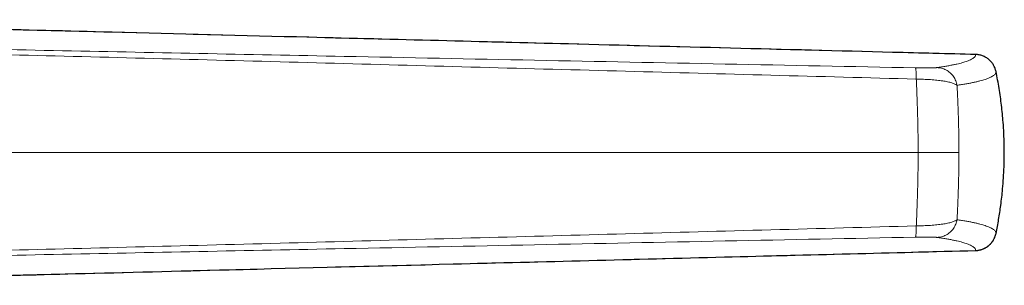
# Model space of a CAD drawing. Header units: millimetres. Extents: x 8 to 882, y 12 to 770.
# Tile 60 of 61: x 690 to 727, y 580 to 590. Entities that reach past the tile are written whole.
import ezdxf

# ---------------------------------------------------------------- set-up
doc = ezdxf.new("R2010")
doc.units = ezdxf.units.MM

msp = doc.modelspace()

# ---------------------------------------------------------------- linework, layer by layer
at = {"color": 252, "linetype": 'Continuous', "lineweight": 0}
for p, q in [((725.894, 588.493), (725.893, 588.493)), ((674.577, 584.818), (723.742, 584.818)), ((725.269, 584.818), (723.742, 584.818))]:
    msp.add_line(p, q, dxfattribs=at)
for points, knots in [([(725.893, 588.493), (720.21, 588.64), (711.686, 588.86), (700.321, 589.152), (691.844, 589.37), (684.813, 589.55), (679.225, 589.694), (676.431, 589.764), (675.034, 589.799), (675.034, 589.799)], [0, 0, 0, 0, 0.335231, 0.502846, 0.670462, 0.83523, 0.917614, 0.999999, 1, 1, 1, 1]), ([(675.016, 588.97), (676.832, 588.934), (680.464, 588.862), (685.911, 588.751), (691.358, 588.641), (696.805, 588.532), (702.812, 588.411), (709.381, 588.279), (716.512, 588.136), (721.267, 588.04), (723.644, 587.992)], [0, 0, 0, 0, 0.112003, 0.2240016, 0.3359967, 0.4479932, 0.5599908, 0.7066586, 0.8533292, 1, 1, 1, 1]), ([(723.674, 587.571), (721.859, 587.619), (718.228, 587.717), (712.782, 587.865), (707.335, 588.014), (701.888, 588.164), (696.473, 588.309), (691.09, 588.448), (685.738, 588.58), (680.386, 588.708), (676.819, 588.789), (675.035, 588.829)], [0, 0, 0, 0, 0.111991, 0.223983, 0.335977, 0.447978, 0.559986, 0.669996, 0.780004, 0.890006, 1, 1, 1, 1]), ([(724.447, 588.001), (724.505, 588.01), (724.62, 588.027), (724.781, 588.053), (724.931, 588.08), (725.07, 588.106), (725.195, 588.133), (725.307, 588.16), (725.407, 588.187), (725.498, 588.214), (725.584, 588.244), (725.666, 588.277), (725.739, 588.312), (725.799, 588.347), (725.845, 588.383), (725.877, 588.42), (725.895, 588.456), (725.893, 588.481), (725.893, 588.493)], [0, 0, 0, 0, 0.057372, 0.1145982, 0.1717097, 0.2287397, 0.2857252, 0.3416902, 0.3976679, 0.4536669, 0.5096942, 0.579598, 0.6495487, 0.7195397, 0.7895651, 0.8596279, 0.929752, 1, 1, 1, 1]), ([(723.644, 587.992), (723.676, 587.991), (723.74, 587.99), (723.834, 587.989), (723.925, 587.988), (724.012, 587.988), (724.093, 587.988), (724.167, 587.989), (724.234, 587.99), (724.293, 587.991), (724.345, 587.993), (724.388, 587.996), (724.423, 587.998), (724.439, 588), (724.447, 588.001)], [0, 0, 0, 0, 0.080836, 0.161276, 0.242242, 0.323763, 0.405514, 0.487771, 0.570788, 0.654788, 0.739816, 0.825801, 0.912595, 1, 1, 1, 1]), ([(723.644, 587.992), (723.646, 587.99), (723.649, 587.985), (723.655, 587.961), (723.66, 587.924), (723.664, 587.874), (723.668, 587.811), (723.671, 587.739), (723.673, 587.659), (723.674, 587.6), (723.674, 587.571)], [0, 0, 0, 0, 0.121274, 0.245686, 0.372283, 0.5, 0.627717, 0.754314, 0.878726, 1, 1, 1, 1]), ([(724.447, 588.001), (724.475, 588), (724.532, 587.996), (724.618, 587.979), (724.703, 587.951), (724.787, 587.913), (724.866, 587.865), (724.941, 587.807), (725.008, 587.74), (725.066, 587.667), (725.115, 587.588), (725.154, 587.505), (725.183, 587.421), (725.195, 587.364), (725.201, 587.336)], [0, 0, 0, 0, 0.078347, 0.159284, 0.242418, 0.327281, 0.413336, 0.5, 0.586664, 0.672719, 0.757582, 0.840716, 0.921653, 1, 1, 1, 1]), ([(726.659, 587.854), (726.659, 587.841), (726.66, 587.815), (726.642, 587.776), (726.609, 587.738), (726.562, 587.7), (726.502, 587.662), (726.427, 587.625), (726.344, 587.591), (726.256, 587.559), (726.163, 587.53), (726.059, 587.501), (725.944, 587.473), (725.817, 587.444), (725.679, 587.417), (725.53, 587.39), (725.371, 587.363), (725.257, 587.345), (725.201, 587.336)], [0, 0, 0, 0, 0.0703648, 0.1406441, 0.2108425, 0.2809749, 0.3510573, 0.4211062, 0.4911379, 0.5480325, 0.6049329, 0.6618475, 0.7187859, 0.7757594, 0.831757, 0.8877973, 0.9438794, 1, 1, 1, 1]), ([(723.742, 584.818), (723.742, 584.818), (723.742, 584.909), (723.742, 585.09), (723.74, 585.362), (723.736, 585.634), (723.731, 585.906), (723.725, 586.177), (723.717, 586.454), (723.708, 586.736), (723.697, 587.02), (723.686, 587.3), (723.678, 587.48), (723.674, 587.571)], [0, 0, 0, 0, 0.000021, 0.094813, 0.189669, 0.284469, 0.381352, 0.478292, 0.575181, 0.681319, 0.787591, 0.893862, 1, 1, 1, 1]), ([(725.201, 587.336), (725.189, 587.345), (725.166, 587.362), (725.12, 587.386), (725.066, 587.409), (725.002, 587.431), (724.93, 587.451), (724.849, 587.47), (724.76, 587.487), (724.663, 587.503), (724.558, 587.517), (724.447, 587.53), (724.329, 587.541), (724.205, 587.55), (724.077, 587.558), (723.945, 587.564), (723.811, 587.568), (723.72, 587.57), (723.674, 587.571)], [0, 0, 0, 0, 0.061346, 0.123048, 0.185018, 0.247171, 0.309432, 0.371749, 0.434095, 0.496481, 0.558973, 0.621628, 0.684494, 0.747643, 0.810751, 0.873635, 0.93661, 1, 1, 1, 1]), ([(725.201, 587.336), (725.203, 587.288), (725.208, 587.192), (725.216, 587.027), (725.225, 586.842), (725.233, 586.636), (725.241, 586.443), (725.247, 586.265), (725.252, 586.105), (725.256, 585.946), (725.26, 585.789), (725.263, 585.63), (725.265, 585.47), (725.267, 585.309), (725.268, 585.146), (725.269, 584.982), (725.269, 584.873), (725.269, 584.818)], [0, 0, 0, 0, 0.062795, 0.12559, 0.210213, 0.294876, 0.379502, 0.443653, 0.507805, 0.568648, 0.629637, 0.690627, 0.752133, 0.813638, 0.875694, 0.937749, 1, 1, 1, 1]), ([(723.742, 584.818), (723.742, 584.818), (723.742, 584.727), (723.742, 584.545), (723.74, 584.274), (723.736, 584.002), (723.731, 583.73), (723.725, 583.458), (723.717, 583.181), (723.708, 582.9), (723.697, 582.615), (723.686, 582.336), (723.678, 582.155), (723.674, 582.065)], [0, 0, 0, 0, 0.000021, 0.094813, 0.189669, 0.284469, 0.381352, 0.478292, 0.575181, 0.681319, 0.787591, 0.893862, 1, 1, 1, 1]), ([(725.201, 582.299), (725.203, 582.347), (725.208, 582.444), (725.216, 582.608), (725.225, 582.793), (725.233, 583), (725.241, 583.193), (725.247, 583.371), (725.252, 583.531), (725.256, 583.689), (725.26, 583.846), (725.263, 584.005), (725.265, 584.165), (725.267, 584.327), (725.268, 584.49), (725.269, 584.653), (725.269, 584.763), (725.269, 584.818)], [0, 0, 0, 0, 0.062795, 0.1255905, 0.210213, 0.2948764, 0.3795021, 0.4436534, 0.5078046, 0.5686475, 0.6296374, 0.690627, 0.7521329, 0.8136383, 0.8756941, 0.9377491, 1, 1, 1, 1]), ([(725.201, 582.299), (725.189, 582.291), (725.166, 582.273), (725.12, 582.249), (725.066, 582.226), (725.002, 582.205), (724.93, 582.184), (724.849, 582.165), (724.76, 582.148), (724.663, 582.132), (724.558, 582.118), (724.447, 582.105), (724.329, 582.094), (724.205, 582.085), (724.077, 582.077), (723.945, 582.071), (723.811, 582.067), (723.72, 582.066), (723.674, 582.065)], [0, 0, 0, 0, 0.061346, 0.123048, 0.185018, 0.247171, 0.309432, 0.371749, 0.434095, 0.496481, 0.558973, 0.621628, 0.684494, 0.747643, 0.810751, 0.873635, 0.93661, 1, 1, 1, 1]), ([(724.447, 581.634), (724.475, 581.636), (724.532, 581.639), (724.618, 581.657), (724.703, 581.684), (724.787, 581.722), (724.866, 581.771), (724.941, 581.829), (725.008, 581.895), (725.066, 581.969), (725.115, 582.048), (725.154, 582.13), (725.183, 582.214), (725.195, 582.271), (725.201, 582.299)], [0, 0, 0, 0, 0.078347, 0.159284, 0.242418, 0.327281, 0.413336, 0.5, 0.586664, 0.672719, 0.757582, 0.840716, 0.921653, 1, 1, 1, 1]), ([(726.659, 581.782), (726.659, 581.795), (726.66, 581.821), (726.642, 581.86), (726.609, 581.898), (726.562, 581.936), (726.502, 581.973), (726.427, 582.01), (726.344, 582.044), (726.256, 582.076), (726.163, 582.105), (726.059, 582.134), (725.944, 582.163), (725.817, 582.191), (725.679, 582.219), (725.53, 582.246), (725.371, 582.273), (725.257, 582.29), (725.201, 582.299)], [0, 0, 0, 0, 0.0703648, 0.1406441, 0.2108425, 0.2809749, 0.3510573, 0.4211062, 0.4911379, 0.5480325, 0.6049329, 0.6618475, 0.7187859, 0.7757594, 0.831757, 0.8877973, 0.9438794, 1, 1, 1, 1]), ([(723.674, 582.065), (721.859, 582.016), (718.228, 581.918), (712.782, 581.77), (707.335, 581.621), (701.888, 581.472), (696.473, 581.326), (691.09, 581.188), (685.738, 581.056), (680.386, 580.927), (676.819, 580.847), (675.035, 580.806)], [0, 0, 0, 0, 0.1119912, 0.2239828, 0.3359774, 0.4479783, 0.5599865, 0.6699961, 0.7800044, 0.8900056, 1, 1, 1, 1]), ([(723.644, 581.643), (723.646, 581.646), (723.649, 581.651), (723.655, 581.675), (723.66, 581.712), (723.664, 581.762), (723.668, 581.824), (723.671, 581.897), (723.673, 581.977), (723.674, 582.036), (723.674, 582.065)], [0, 0, 0, 0, 0.1212738, 0.2456862, 0.3722826, 0.5, 0.6277174, 0.7543138, 0.8787262, 1, 1, 1, 1]), ([(675.016, 580.665), (676.832, 580.701), (680.464, 580.773), (685.911, 580.885), (691.358, 580.994), (696.805, 581.104), (702.812, 581.224), (709.381, 581.356), (716.512, 581.5), (721.267, 581.595), (723.644, 581.643)], [0, 0, 0, 0, 0.112003, 0.224002, 0.335997, 0.447993, 0.559991, 0.706659, 0.853329, 1, 1, 1, 1]), ([(723.644, 581.643), (723.676, 581.644), (723.74, 581.645), (723.834, 581.646), (723.925, 581.647), (724.012, 581.648), (724.093, 581.647), (724.167, 581.647), (724.234, 581.646), (724.293, 581.644), (724.345, 581.642), (724.388, 581.64), (724.423, 581.637), (724.439, 581.635), (724.447, 581.634)], [0, 0, 0, 0, 0.080836, 0.161276, 0.242242, 0.323763, 0.405514, 0.487771, 0.570788, 0.654788, 0.739816, 0.825801, 0.912595, 1, 1, 1, 1]), ([(724.447, 581.634), (724.505, 581.626), (724.62, 581.608), (724.781, 581.582), (724.931, 581.556), (725.07, 581.529), (725.195, 581.503), (725.307, 581.476), (725.407, 581.449), (725.498, 581.421), (725.584, 581.391), (725.666, 581.359), (725.739, 581.324), (725.799, 581.288), (725.845, 581.252), (725.877, 581.216), (725.895, 581.179), (725.893, 581.155), (725.893, 581.142)], [0, 0, 0, 0, 0.057372, 0.114598, 0.17171, 0.22874, 0.285725, 0.34169, 0.397668, 0.453667, 0.509694, 0.579598, 0.649549, 0.71954, 0.789565, 0.859628, 0.929752, 1, 1, 1, 1]), ([(675.034, 579.837), (675.034, 579.837), (676.431, 579.871), (679.225, 579.942), (684.813, 580.085), (691.844, 580.266), (700.321, 580.483), (711.686, 580.776), (720.21, 580.996), (725.893, 581.142)], [0, 0, 0, 0, 0.0000012, 0.0823853, 0.1647694, 0.3295382, 0.4971536, 0.6647691, 1, 1, 1, 1])]:
    msp.add_open_spline(points, degree=3, knots=knots, dxfattribs=at)
at = {"color": 7, "linetype": 'Continuous', "lineweight": 30}
for points, knots in [([(725.894, 588.493), (724.859, 588.52), (719.778, 588.651), (711.453, 588.866), (701.71, 589.117), (694.356, 589.306), (688.767, 589.449), (684.337, 589.563), (680.631, 589.658), (677.62, 589.734), (675.876, 589.778), (675.062, 589.798), (675.035, 589.799)], [0, 0, 0, 0, 0.0610751, 0.2997186, 0.4911206, 0.6358321, 0.7334804, 0.8208232, 0.8971363, 0.9520394, 0.998397, 1, 1, 1, 1]), ([(726.659, 587.854), (726.659, 587.854), (726.654, 587.875), (726.644, 587.916), (726.623, 587.978), (726.597, 588.038), (726.566, 588.097), (726.53, 588.153), (726.489, 588.207), (726.443, 588.257), (726.392, 588.304), (726.339, 588.345), (726.282, 588.382), (726.222, 588.415), (726.159, 588.442), (726.095, 588.463), (726.029, 588.479), (725.962, 588.49), (725.916, 588.493), (725.893, 588.493), (725.893, 588.493)], [0, 0, 0, 0, 0.000056, 0.059788, 0.119521, 0.180874, 0.242227, 0.304468, 0.366709, 0.430544, 0.494855, 0.557094, 0.619332, 0.683159, 0.747459, 0.80967, 0.871881, 0.935677, 0.999944, 1, 1, 1, 1]), ([(726.028, 588.478), (726.025, 588.479), (726.005, 588.484), (725.968, 588.488), (725.926, 588.492), (725.902, 588.493), (725.894, 588.494)], [0, 0, 0, 0, 0.058284, 0.460726, 0.821145, 1, 1, 1, 1]), ([(726.659, 581.782), (726.677, 581.869), (726.712, 582.044), (726.759, 582.307), (726.801, 582.571), (726.841, 582.849), (726.877, 583.143), (726.912, 583.485), (726.941, 583.864), (726.962, 584.278), (726.971, 584.694), (726.968, 585.112), (726.954, 585.532), (726.931, 585.918), (726.9, 586.27), (726.866, 586.587), (726.825, 586.905), (726.777, 587.222), (726.722, 587.539), (726.68, 587.749), (726.659, 587.854)], [0, 0, 0, 0, 0.043687, 0.087374, 0.131116, 0.174859, 0.225472, 0.276086, 0.343857, 0.411642, 0.479413, 0.548157, 0.616915, 0.685659, 0.737825, 0.789991, 0.842445, 0.894899, 0.947449, 1, 1, 1, 1]), ([(725.893, 581.142), (725.893, 581.142), (725.915, 581.143), (725.96, 581.146), (726.027, 581.156), (726.093, 581.172), (726.158, 581.193), (726.22, 581.22), (726.28, 581.252), (726.337, 581.289), (726.391, 581.331), (726.441, 581.377), (726.487, 581.426), (726.529, 581.481), (726.566, 581.537), (726.597, 581.596), (726.622, 581.655), (726.644, 581.717), (726.654, 581.76), (726.659, 581.782), (726.659, 581.782)], [0, 0, 0, 0, 0.000056, 0.062267, 0.124478, 0.18851, 0.252541, 0.31478, 0.377019, 0.441082, 0.505145, 0.567387, 0.629628, 0.6937, 0.757773, 0.817506, 0.877239, 0.938592, 0.999944, 1, 1, 1, 1]), ([(725.894, 581.142), (725.896, 581.142), (725.914, 581.142), (725.95, 581.145), (726.001, 581.151), (726.053, 581.162), (726.105, 581.176), (726.157, 581.193), (726.207, 581.214), (726.255, 581.238), (726.302, 581.265), (726.346, 581.296), (726.388, 581.329), (726.429, 581.365), (726.467, 581.404), (726.502, 581.446), (726.534, 581.49), (726.555, 581.52), (726.564, 581.537), (726.564, 581.537)], [0, 0, 0, 0, 0.007238, 0.068646, 0.131575, 0.198022, 0.264608, 0.331424, 0.398321, 0.465528, 0.531326, 0.597152, 0.663458, 0.730165, 0.797176, 0.864373, 0.931596, 0.998723, 1, 1, 1, 1]), ([(675.035, 579.837), (675.084, 579.838), (675.89, 579.858), (677.564, 579.9), (680.262, 579.968), (683.6, 580.054), (687.644, 580.157), (692.531, 580.283), (698.817, 580.444), (706.917, 580.653), (716.236, 580.893), (722.759, 581.061), (725.894, 581.142)], [0, 0, 0, 0, 0.0029, 0.047508, 0.098705, 0.162011, 0.244394, 0.33725, 0.450237, 0.615242, 0.815045, 1, 1, 1, 1])]:
    msp.add_open_spline(points, degree=3, knots=knots, dxfattribs=at)

doc.saveas('drawing.dxf')
